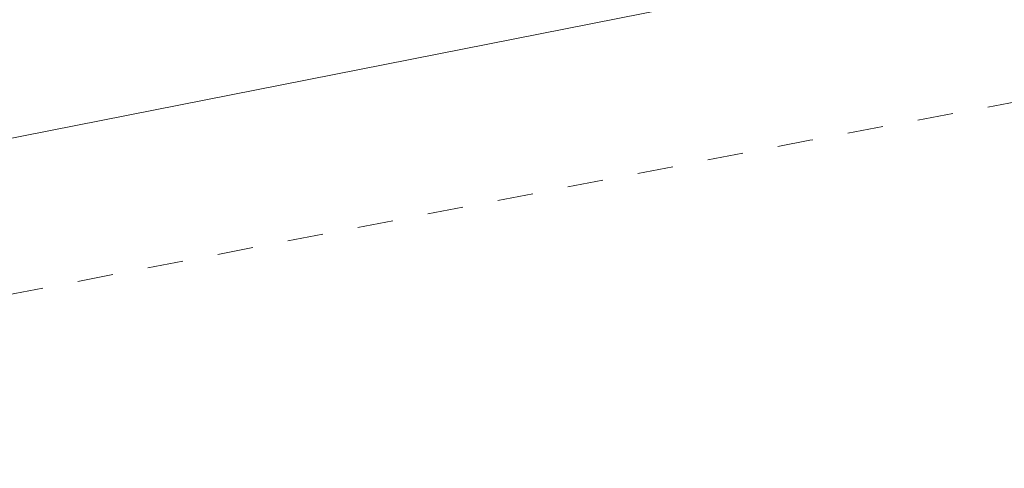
# Model space of a CAD drawing. Header units: metres. Extents: x 5504996 to 5514259, y 5943254 to 5951281.
# Tile 47 of 256: x 5509190.13 to 5509203.94, y 5947727.13 to 5947733.42. Entities that reach past the tile are written whole.
import ezdxf

# ---------------------------------------------------------------- set-up
doc = ezdxf.new("R2010")
doc.units = ezdxf.units.M
doc.linetypes.add('L_0_03', pattern=[1, 0.5, -0.5])
doc.layers.add('EGB_KonturUzytkuGruntowego', color=7, linetype='L_0_03', lineweight=18, true_color=0x008000)
doc.layers.add('GES_PrzewodWodociagowy', color=5, linetype='CONTINUOUS', lineweight=18, true_color=0x0000ff)

msp = doc.modelspace()

# ---------------------------------------------------------------- linework, layer by layer
at = {"layer": 'EGB_KonturUzytkuGruntowego', "color": 96, "linetype": 'L_0_03', "lineweight": 18, "true_color": 0x008000, "flags": 128}
msp.add_lwpolyline([(5509132.11, 5947722.74), (5509138.95, 5947723.71), (5509174.28, 5947730.59), (5509238.85, 5947743.15), (5509250.57, 5947745.43), (5509256.78, 5947746.64), (5509279.77, 5947751.07), (5509328.99, 5947760.54), (5509398.1, 5947774.41), (5509466.39, 5947787.67), (5509571.35, 5947807.56), (5509575.37, 5947864.59), (5509585.59, 5947864.33), (5509595.51, 5947812.34), (5509606.05, 5947784.07), (5509634.83, 5947756.53), (5509689.69, 5947732.73), (5509732.68, 5947714.19), (5509740.33, 5947717.31), (5509801.61, 5947664.57), (5509875.75, 5947590.67), (5509888.55, 5947577.92), (5509897.01, 5947569.49), (5509942.28, 5947505.67), (5509946.97, 5947499.05), (5509976.47, 5947457.46), (5510054.83, 5947376.31), (5510126.58, 5947283.52), (5510258.9, 5947135), (5510253.94, 5947130.54), (5510119.91, 5947281.35), (5510092.33, 5947316.78), (5510083.35, 5947328.32), (5510050.79, 5947370.13), (5510049.32, 5947372.02), (5510048.23, 5947373.15), (5509971.45, 5947452.61), (5509970.37, 5947454.13), (5509952.93, 5947478.66), (5509943.2, 5947492.35), (5509931.62, 5947508.65), (5509922, 5947522.18), (5509900.86, 5947551.93), (5509891.59, 5947564.97), (5509848.28, 5947605.27), (5509828.55, 5947626.04), (5509813.95, 5947641.41), (5509796.82, 5947659.44), (5509793.79, 5947662.05), (5509775.08, 5947678.15), (5509758.5, 5947692.42), (5509739.22, 5947709.02), (5509731.59, 5947706.43), (5509630.59, 5947750.76), (5509601.52, 5947783.63), (5509592.23, 5947807.72), (5509544.28, 5947798.09), (5509513.29, 5947792.09), (5509480.03, 5947785.51), (5509452.41, 5947780.41), (5509446.42, 5947779.31), (5509427.06, 5947775.67), (5509415.05, 5947773.41), (5509388.09, 5947768.34), (5509354.14, 5947761.93), (5509351.68, 5947761.46), (5509349.26, 5947760.87), (5509322.54, 5947754.35), (5509294.76, 5947749.17), (5509288.79, 5947748.06), (5509259.26, 5947742.55), (5509201.21, 5947731.73), (5509134.01, 5947718.79), (5509184.94, 5947617.86), (5509192.65, 5947602.56), (5509208.88, 5947553.53), (5509219.5, 5947532.81), (5509221.57, 5947527.62), (5509225.28, 5947518.3), (5509230.29, 5947505.74), (5509234.62, 5947494.99), (5509235.43, 5947492.98), (5509245.62, 5947467.67), (5509248.8, 5947458.12), (5509258.49, 5947429.05), (5509265.71, 5947407.19), (5509268.21, 5947399.6), (5509276.09, 5947375.73), (5509279.14, 5947345.6), (5509278.67, 5947325.3), (5509278.21, 5947305.75), (5509277.73, 5947285.2), (5509277.81, 5947261.49), (5509278.34, 5947225.27), (5509282.81, 5947210.39), (5509288.75, 5947190.29), (5509306.08, 5947132.06), (5509317.35, 5947112.7), (5509319.32, 5947109.54), (5509328.96, 5947092.96), (5509391.48, 5946985.42), (5509466.85, 5946903.15), (5509481.04, 5946887.66), (5509516.37, 5946855.62), (5509531.42, 5946841.97), (5509544.33, 5946838.38), (5509546.44, 5946830.79), (5509548.19, 5946826.76), (5509527.38, 5946837.54), (5509477.01, 5946883.22), (5509471.15, 5946889.83), (5509429.65, 5946935.65), (5509398.54, 5946968.55), (5509385.51, 5946984.98), (5509383.09, 5946989.05), (5509374.16, 5947005.82), (5509323.19, 5947093.02), (5509321.17, 5947096.47), (5509300.9, 5947129.34), (5509292.67, 5947156.72), (5509286.07, 5947174.39), (5509278.7, 5947201.64), (5509273.93, 5947219.27), (5509272.33, 5947225.16), (5509272.33, 5947244.4), (5509271.53, 5947285.23), (5509272.95, 5947346.16), (5509270.09, 5947375.57), (5509267.28, 5947385), (5509258.74, 5947409.92), (5509252, 5947429.94), (5509246.69, 5947445.69), (5509239.96, 5947465.69), (5509225.67, 5947500.81), (5509224.29, 5947504.57), (5509216.41, 5947523.68), (5509214.27, 5947528.87), (5509207.89, 5947543.83), (5509199.71, 5947564.91), (5509194.33, 5947577.93), (5509189.03, 5947589.01), (5509171.45, 5947626.03), (5509134.62, 5947703.86), (5509129.04, 5947715.63), (5509126.18, 5947721.9)], close=True, dxfattribs=at)
at = {"layer": 'GES_PrzewodWodociagowy', "color": 5, "linetype": 'Continuous', "lineweight": 18, "true_color": 0x0000ff, "flags": 128}
msp.add_lwpolyline([(5509138.36, 5947720.9), (5509174.01, 5947728.6), (5509231.6, 5947739.97), (5509256.3, 5947745.47), (5509274.52, 5947748.64), (5509301.26, 5947753.7), (5509321.85, 5947757.61), (5509334.19, 5947759.96), (5509357.04, 5947764.31), (5509377.95, 5947768.22), (5509384.39, 5947769.23), (5509396.23, 5947771.61), (5509414.22, 5947775.23), (5509437.05, 5947779.73), (5509466.55, 5947786.29), (5509482.96, 5947789.04), (5509501.32, 5947793.06)], dxfattribs=at)

doc.saveas('drawing.dxf')
